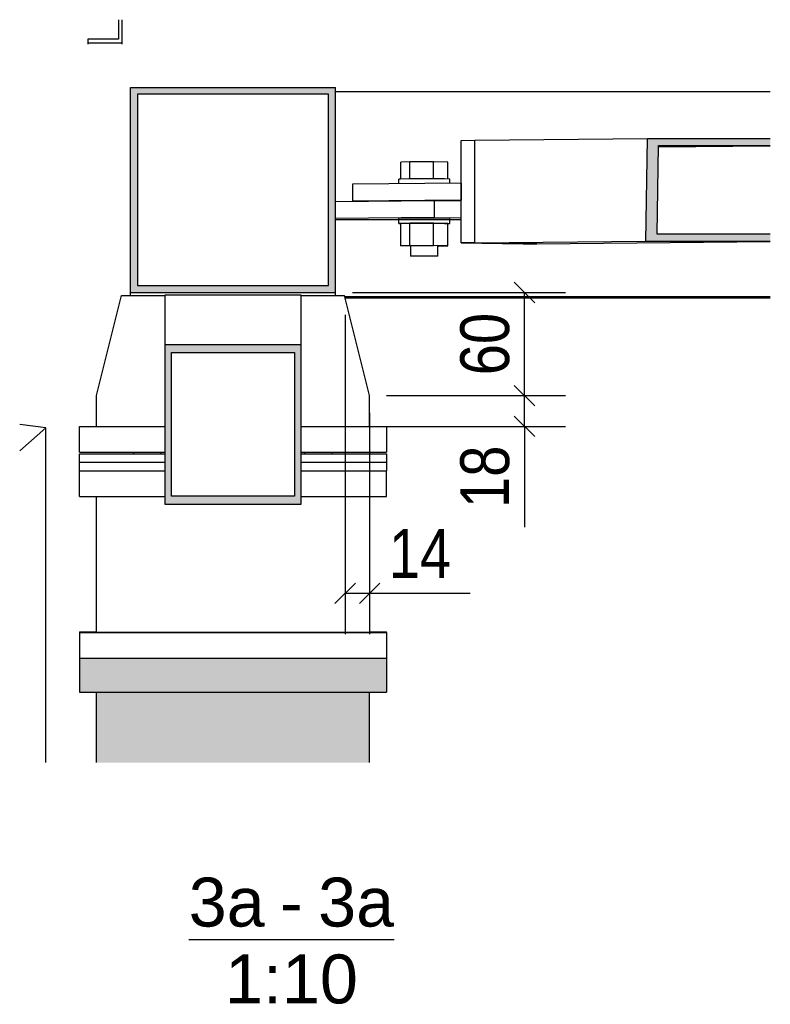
# Model space of a CAD drawing. Header units: millimetres. Extents: x 30 to 208467, y 44 to 15445.
# Tile 61 of 61: x 208027 to 208467, y 44 to 621. Entities that reach past the tile are written whole.
import ezdxf

# ---------------------------------------------------------------- set-up
doc = ezdxf.new("R2010")
doc.units = ezdxf.units.MM
doc.styles.add('Arial', font='ARIAL.TTF', dxfattribs={"height": 0.2})
doc.styles.add('Arial Narrow', font='ARIALN.TTF', dxfattribs={"height": 0.2})

# ---------------------------------------------------------------- blocks, each defined once
blk = doc.blocks.new('Unknown-27 - 53118')
at = {"color": 5}
blk.add_line((208126.12, 82.5), (208246.44, 82.5), dxfattribs=at)
at = {"color": 5, "style": 'Arial'}
for s, height, p in [('3a', 28.652, (208126.12, 90)), ('3a', 28.652, (208201.94, 90)), ('-', 28.65, (208179.62, 90)), ('1:10', 28.652, (208147.35, 45))]:
    blk.add_text(s, height=height, dxfattribs=at).set_placement(p)
blk = doc.blocks.new('Part-53151 - 53118')
at = {"color": 7}
for p, q in [((208072.07, 262.17), (208072.07, 341.79)), ((208232.07, 341.79), (208232.07, 262.16)), ((208232.07, 262.16), (208072.07, 262.17))]:
    blk.add_line(p, q, dxfattribs=at)
blk = doc.blocks.new('Part-53119 - 53118')
at = {"color": 7}
for p, q in [((208212.07, 578.83), (208466.82, 578.83)), ((208217.56, 458.84), (208466.82, 458.84)), ((208217.75, 458.08), (208466.82, 458.08))]:
    blk.add_line(p, q, dxfattribs=at)
blk = doc.blocks.new('Part-53152 - 53118')
at = {"color": 7}
for p, q in [((208072.07, 400.8), (208086.73, 459.46)), ((208086.73, 459.46), (208112.07, 459.46)), ((208192.07, 459.46), (208217.41, 459.46)), ((208232.07, 400.8), (208217.41, 459.46)), ((208072.07, 382.79), (208072.07, 400.8)), ((208072.07, 400.8), (208072.07, 400.8)), ((208232.07, 382.79), (208232.07, 400.8))]:
    blk.add_line(p, q, dxfattribs=at)
blk = doc.blocks.new('Part-53136 - 53118')
h = blk.add_hatch(color=6)
h.paths.add_polyline_path([(208112.07, 430.81), (208112.07, 337.23), (208192.07, 337.23), (208192.07, 430.81)])
h.paths.add_polyline_path([(208188.07, 341.91), (208116.07, 341.91), (208116.07, 426.13), (208188.07, 426.13)])
at = {"color": 7}
for p, q in [((208192.07, 459.66), (208112.07, 459.66)), ((208112.07, 459.66), (208112.07, 430.81)), ((208192.07, 430.81), (208192.07, 459.66)), ((208112.07, 430.81), (208192.07, 430.81)), ((208112.07, 430.81), (208112.07, 337.23)), ((208192.07, 337.23), (208192.07, 430.81)), ((208116.07, 426.13), (208188.07, 426.13)), ((208116.07, 341.91), (208116.07, 426.13)), ((208188.07, 426.13), (208188.07, 341.91)), ((208188.07, 341.91), (208116.07, 341.91)), ((208112.07, 337.23), (208192.07, 337.23))]:
    blk.add_line(p, q, dxfattribs=at)
blk = doc.blocks.new('Part-53123 - 53118')
at = {"color": 7}
for p, q in [((208062.07, 262.44), (208072.07, 262.44)), ((208062.07, 262.44), (208062.07, 262.15)), ((208062.07, 262.44), (208062.07, 262.15)), ((208062.07, 262.15), (208242.07, 262.15)), ((208062.07, 262.15), (208062.07, 247.15)), ((208232.07, 262.44), (208242.07, 262.44)), ((208242.07, 262.15), (208242.07, 262.44)), ((208242.07, 262.15), (208242.07, 262.44)), ((208242.07, 262.15), (208242.07, 247.15)), ((208062.07, 247.15), (208242.07, 247.15))]:
    blk.add_line(p, q, dxfattribs=at)
blk = doc.blocks.new('Part-53140 - 53118')
blk.add_hatch(color=6).paths.add_polyline_path([(208466.82, 547.27), (208466.82, 551.27), (208394.82, 551.27), (208393.82, 491.27), (208466.82, 491.27), (208466.82, 495.27), (208400.5, 495.27), (208401.37, 547.27)])
at = {"color": 7}
for p, q in [((208293.76, 550.3), (208394.82, 551.27)), ((208293.76, 490.3), (208293.76, 550.3)), ((208393.82, 491.27), (208394.82, 551.27)), ((208394.82, 551.27), (208466.82, 551.27)), ((208400.5, 495.27), (208401.37, 547.27)), ((208401.36, 546.44), (208466.82, 547.07)), ((208401.37, 547.27), (208466.82, 547.27)), ((208293.76, 490.3), (208393.82, 491.27)), ((208330.03, 489.69), (208293.76, 490.3)), ((208330.03, 489.69), (208466.82, 491.01)), ((208393.82, 491.27), (208466.82, 491.27)), ((208466.82, 495.27), (208400.5, 495.27))]:
    blk.add_line(p, q, dxfattribs=at)
blk = doc.blocks.new('Part-53155 - 53118')
at = {"color": 7}
for p, q in [((208062.07, 361.79), (208062.07, 366.79)), ((208062.07, 366.79), (208112.07, 366.79)), ((208192.07, 366.79), (208242.07, 366.79)), ((208242.07, 366.79), (208242.07, 361.79)), ((208062.07, 361.79), (208112.07, 361.79)), ((208192.07, 361.79), (208242.07, 361.79))]:
    blk.add_line(p, q, dxfattribs=at)
blk = doc.blocks.new('Part-53156 - 53118')
at = {"color": 7}
for p, q in [((208062.07, 356.79), (208062.07, 361.79)), ((208062.07, 361.79), (208112.07, 361.79)), ((208192.07, 361.79), (208242.07, 361.79)), ((208242.07, 361.79), (208242.07, 356.79)), ((208062.07, 356.79), (208112.07, 356.79)), ((208192.07, 356.79), (208242.07, 356.79))]:
    blk.add_line(p, q, dxfattribs=at)
blk = doc.blocks.new('Part-53157 - 53118')
at = {"color": 7}
for p, q in [((208062.07, 341.79), (208062.07, 356.79)), ((208242.07, 341.79), (208242.07, 356.79)), ((208062.07, 341.79), (208112.07, 341.79)), ((208192.07, 341.79), (208242.07, 341.79))]:
    blk.add_line(p, q, dxfattribs=at)
blk = doc.blocks.new('Part-53158 - 53118')
at = {"color": 7}
for p, q in [((208062.07, 367.79), (208062.07, 382.79)), ((208062.07, 382.79), (208112.07, 382.79)), ((208192.07, 382.79), (208242.07, 382.79)), ((208242.07, 382.79), (208242.07, 367.79)), ((208062.07, 367.79), (208112.07, 367.79)), ((208192.07, 367.79), (208242.07, 367.79))]:
    blk.add_line(p, q, dxfattribs=at)
blk = doc.blocks.new('Bolt-53159 - 53118')
at = {"color": 136}
for p, q in [((208094.07, 366.79), (208094.07, 367.79)), ((208094.07, 366.79), (208094.07, 367.79)), ((208110.07, 366.79), (208110.07, 367.79)), ((208110.07, 366.79), (208110.07, 367.79)), ((208194.07, 366.79), (208194.07, 367.79)), ((208194.07, 366.79), (208194.07, 367.79)), ((208210.07, 366.79), (208210.07, 367.79)), ((208210.07, 366.79), (208210.07, 367.79))]:
    blk.add_line(p, q, dxfattribs=at)
blk = doc.blocks.new('Part-53201 - 53118')
blk.add_hatch(color=96).paths.add_polyline_path([(208232.07, 186.03), (208232.07, 227.15), (208148.07, 227.15), (208072.07, 227.15), (208072.07, 186.03)])
at = {"color": 96}
for p, q in [((208072.07, 186.03), (208072.07, 227.15)), ((208232.07, 186.03), (208232.07, 227.15))]:
    blk.add_line(p, q, dxfattribs=at)
blk = doc.blocks.new('Part-53202 - 53118')
blk.add_hatch(color=96).paths.add_polyline_path([(208242.07, 247.15), (208062.07, 247.15), (208062.07, 227.15), (208242.07, 227.15)])
at = {"color": 96}
for p, q in [((208062.07, 247.15), (208242.07, 247.15)), ((208062.07, 247.15), (208062.07, 227.15)), ((208242.07, 247.15), (208242.07, 227.15)), ((208062.07, 227.15), (208242.07, 227.15))]:
    blk.add_line(p, q, dxfattribs=at)
blk = doc.blocks.new('Bolt-53205 - 53118')
at = {"color": 136}
for p, q in [((208092.57, 262.15), (208092.57, 262.17)), ((208092.57, 262.15), (208092.57, 262.17)), ((208094.07, 262.15), (208094.07, 262.17)), ((208110.07, 262.15), (208110.07, 262.17)), ((208111.57, 262.15), (208111.57, 262.17)), ((208111.57, 262.15), (208111.57, 262.17)), ((208192.57, 262.15), (208192.57, 262.16)), ((208192.57, 262.15), (208192.57, 262.16)), ((208194.07, 262.15), (208194.07, 262.16)), ((208210.07, 262.15), (208210.07, 262.16)), ((208211.57, 262.15), (208211.57, 262.16)), ((208211.57, 262.15), (208211.57, 262.16))]:
    blk.add_line(p, q, dxfattribs=at)
blk = doc.blocks.new('Part-76592 - 53118')
at = {"color": 7}
for p, q in [((208042.42, 382.04), (208027.1, 383.85)), ((208027.1, 368.43), (208042.42, 382.04))]:
    blk.add_line(p, q, dxfattribs=at)
blk = doc.blocks.new('Part-76594 - 53118')
at = {"color": 7}
for p, q in [((208042.42, 382.04), (208027.1, 368.43)), ((208042.42, 186.03), (208042.42, 382.04))]:
    blk.add_line(p, q, dxfattribs=at)
blk = doc.blocks.new('Part-76596 - 53118')
at = {"color": 7}
for p, q in [((208085.07, 620.88), (208085.07, 609.4)), ((208087.07, 606.47), (208087.07, 620.88)), ((208085.07, 609.4), (208067.07, 609.4)), ((208067.07, 609.4), (208067.07, 606.47)), ((208067.07, 607.4), (208087.07, 607.4))]:
    blk.add_line(p, q, dxfattribs=at)
blk = doc.blocks.new('Part-76597 - 53118')
h = blk.add_hatch(color=6)
h.paths.add_polyline_path([(208092.07, 581.27), (208092.07, 461.26), (208212.07, 461.26), (208212.07, 581.27)])
h.paths.add_polyline_path([(208208.07, 465.26), (208096.07, 465.26), (208096.07, 577.27), (208208.07, 577.27)])
at = {"color": 7}
for p, q in [((208092.07, 461.26), (208092.07, 581.27)), ((208092.07, 581.27), (208212.07, 581.27)), ((208096.07, 577.27), (208096.07, 465.26)), ((208208.07, 577.27), (208096.07, 577.27)), ((208208.07, 465.26), (208208.07, 577.27)), ((208212.07, 461.26), (208212.07, 581.27)), ((208092.07, 459.46), (208092.07, 461.26)), ((208092.07, 461.26), (208212.07, 461.26)), ((208096.07, 465.26), (208208.07, 465.26)), ((208212.07, 459.46), (208212.07, 461.26))]:
    blk.add_line(p, q, dxfattribs=at)
blk = doc.blocks.new('Part-76604 - 53118')
at = {"color": 7}
for p, q in [((208212.07, 514.51), (208269.86, 515.07)), ((208269.86, 515.07), (208285.79, 514.8)), ((208269.86, 515.07), (208269.86, 505.07)), ((208269.86, 505.07), (208212.07, 504.51)), ((208212.07, 503.84), (208285.79, 503.84)), ((208269.86, 505.07), (208285.79, 504.8))]:
    blk.add_line(p, q, dxfattribs=at)
blk = doc.blocks.new('Part-76605 - 53118')
at = {"color": 7}
for p, q in [((208285.79, 525.22), (208222.07, 524.61)), ((208222.07, 524.61), (208222.07, 514.61)), ((208285.79, 525.22), (208285.79, 515.22)), ((208285.79, 515.22), (208222.07, 514.61))]:
    blk.add_line(p, q, dxfattribs=at)
blk = doc.blocks.new('Part-76606 - 53118')
at = {"color": 7}
for p, q in [((208285.79, 550.22), (208293.76, 550.3)), ((208285.79, 490.22), (208285.79, 550.22)), ((208293.76, 490.3), (208293.76, 550.3)), ((208293.76, 490.3), (208285.79, 490.22)), ((208285.79, 490.22), (208322.07, 489.62)), ((208330.03, 489.69), (208293.76, 490.3)), ((208322.07, 489.62), (208330.03, 489.69))]:
    blk.add_line(p, q, dxfattribs=at)
blk = doc.blocks.new('Bolt-76607 - 53118')
at = {"color": 136}
for p, q in [((208255.73, 537.67), (208250.36, 537.51)), ((208250.36, 527.61), (208250.36, 537.51)), ((208269.47, 537.69), (208255.73, 537.67)), ((208255.73, 527.69), (208255.73, 537.67)), ((208269.47, 527.71), (208269.47, 537.69)), ((208277.85, 537.55), (208269.47, 537.69)), ((208277.85, 527.59), (208277.85, 537.55)), ((208250.28, 527.61), (208249.22, 527.51)), ((208249.22, 524.87), (208249.22, 527.51)), ((208255.04, 527.69), (208250.28, 527.61)), ((208262.23, 527.72), (208255.04, 527.69)), ((208269.92, 527.71), (208262.23, 527.72)), ((208276.05, 527.65), (208269.92, 527.71)), ((208278.99, 527.56), (208276.05, 527.65)), ((208278.99, 525.16), (208278.99, 527.56)), ((208250.28, 504.61), (208249.22, 504.51)), ((208249.22, 501.51), (208249.22, 504.51)), ((208249.22, 501.51), (208250.28, 501.61)), ((208250.36, 501.48), (208249.22, 501.51)), ((208255.04, 504.69), (208250.28, 504.61)), ((208250.28, 501.61), (208255.04, 501.69)), ((208255.73, 501.68), (208250.36, 501.51)), ((208250.36, 488.51), (208250.36, 501.51)), ((208262.23, 504.72), (208255.04, 504.69)), ((208255.04, 501.69), (208262.23, 501.72)), ((208269.47, 501.7), (208255.73, 501.68)), ((208255.73, 488.68), (208255.73, 501.68)), ((208269.92, 504.71), (208262.23, 504.72)), ((208262.23, 501.72), (208269.92, 501.71)), ((208269.47, 488.7), (208269.47, 501.7)), ((208277.85, 501.56), (208269.47, 501.7)), ((208276.05, 504.65), (208269.92, 504.71)), ((208269.92, 501.71), (208276.05, 501.65)), ((208278.99, 504.56), (208276.05, 504.65)), ((208276.05, 501.65), (208278.99, 501.56)), ((208277.85, 488.56), (208277.85, 501.56)), ((208277.85, 501.46), (208277.93, 501.46)), ((208278.99, 501.56), (208277.93, 501.46)), ((208278.99, 501.56), (208278.99, 504.56)), ((208250.36, 488.51), (208255.73, 488.68)), ((208256.17, 488.42), (208250.36, 488.51)), ((208255.73, 488.68), (208269.47, 488.7)), ((208256.17, 482.52), (208256.17, 488.52)), ((208277.85, 488.56), (208269.47, 488.7)), ((208272.04, 482.55), (208272.04, 488.55)), ((208272.04, 488.4), (208272.48, 488.4)), ((208272.48, 488.4), (208277.85, 488.56)), ((208256.17, 482.52), (208256.73, 482.58)), ((208257.73, 482.48), (208256.17, 482.52)), ((208256.73, 482.58), (208259.27, 482.62)), ((208261, 482.44), (208257.73, 482.48)), ((208259.27, 482.62), (208263.1, 482.64)), ((208265.11, 482.44), (208261, 482.44)), ((208263.1, 482.64), (208267.21, 482.63)), ((208268.94, 482.46), (208265.11, 482.44)), ((208267.21, 482.63), (208270.48, 482.6)), ((208271.48, 482.5), (208268.94, 482.46)), ((208270.48, 482.6), (208272.04, 482.55)), ((208272.04, 482.55), (208271.48, 482.5))]:
    blk.add_line(p, q, dxfattribs=at)
blk = doc.blocks.new('StraightDimension-53262 - 53118')
at = {"color": 174}
for p, q in [((208316.82, 406.8), (208328.82, 394.8)), ((208242.07, 400.8), (208346.82, 400.8)), ((208322.82, 382.79), (208322.82, 400.8)), ((208328.82, 376.79), (208316.82, 388.79)), ((208242.07, 382.79), (208346.82, 382.79)), ((208322.82, 382.79), (208322.82, 323.82)), ((208322.82, 382.79), (208322.82, 323.82))]:
    blk.add_line(p, q, dxfattribs=at)
at = {"color": 30, "style": 'Arial Narrow'}
blk.add_text('18', height=28.633, rotation=90.00021, dxfattribs=at).set_placement((208313.82, 335.07))
blk = doc.blocks.new('StraightDimension-53261 - 53118')
at = {"color": 174}
for p, q in [((208328.82, 455.2), (208316.82, 467.2)), ((208222.07, 461.2), (208346.82, 461.2)), ((208322.82, 400.8), (208322.82, 461.2)), ((208316.82, 406.8), (208328.82, 394.8)), ((208242.07, 400.8), (208346.82, 400.8))]:
    blk.add_line(p, q, dxfattribs=at)
at = {"color": 30, "style": 'Arial Narrow'}
blk.add_text('60', height=28.633, rotation=90.00021, dxfattribs=at).set_placement((208313.82, 412.76))
blk = doc.blocks.new('StraightDimension-53281 - 53118')
at = {"color": 174}
for p, q in [((208217.75, 448.08), (208217.75, 261.12)), ((208232.07, 390.8), (208232.07, 261.12)), ((208211.75, 279.12), (208223.75, 291.12)), ((208238.07, 291.12), (208226.07, 279.12)), ((208217.75, 285.12), (208232.07, 285.12)), ((208232.07, 285.12), (208291.04, 285.12)), ((208232.07, 285.12), (208291.04, 285.12))]:
    blk.add_line(p, q, dxfattribs=at)
at = {"color": 30, "style": 'Arial Narrow'}
blk.add_text('14', height=28.633, dxfattribs=at).set_placement((208243.32, 294.12))

msp = doc.modelspace()

# ---------------------------------------------------------------- block references
for name in ['Part-76596 - 53118', 'Part-76597 - 53118', 'Part-53119 - 53118', 'Part-76606 - 53118', 'Part-53140 - 53118', 'Bolt-76607 - 53118', 'Part-76605 - 53118', 'Part-76604 - 53118', 'StraightDimension-53261 - 53118', 'Part-53152 - 53118', 'Part-53136 - 53118', 'StraightDimension-53281 - 53118', 'StraightDimension-53262 - 53118', 'Part-76592 - 53118', 'Part-76594 - 53118', 'Part-53158 - 53118', 'Part-53155 - 53118', 'Bolt-53159 - 53118', 'Part-53156 - 53118', 'Part-53157 - 53118', 'Part-53151 - 53118', 'Part-53123 - 53118', 'Bolt-53205 - 53118', 'Part-53202 - 53118', 'Part-53201 - 53118', 'Unknown-27 - 53118']:
    msp.add_blockref(name, (0, 0))

doc.saveas('drawing.dxf')
